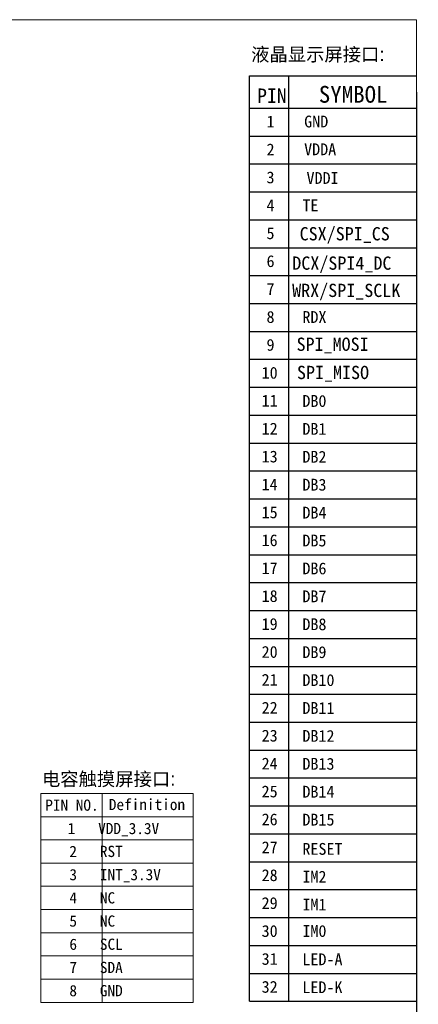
# Model space of a CAD drawing. Header units: millimetres. Extents: x 2436 to 2788, y -3116 to -2823.
# Tile 12 of 12: x 2709 to 2788, y -3018 to -2823. Entities that reach past the tile are written whole.
import ezdxf

# ---------------------------------------------------------------- set-up
doc = ezdxf.new("R2010")
doc.units = ezdxf.units.MM
doc.layers.add('DIM', color=3, linetype='Continuous', lineweight=13)
doc.styles.add('WMF-宋体3', font='txt')
doc.styles.add('宋体', font='txt')
doc.styles.add('样式 1', font='arial.ttf')

msp = doc.modelspace()

# ---------------------------------------------------------------- linework, layer by layer
at = {"lineweight": 9}
for p, q in [((2787.33, -2823.43), (2436.17, -2823.43)), ((2787.33, -3070.317), (2787.33, -2823.43))]:
    msp.add_line(p, q, dxfattribs=at)
for p, q in [((2754.384, -3017.089), (2754.384, -2834.474)), ((2754.384, -2834.474), (2787.33, -2834.474)), ((2762.081, -2834.474), (2762.081, -3017.089)), ((2754.384, -2840.877), (2787.33, -2840.877)), ((2754.384, -2846.384), (2787.33, -2846.384)), ((2754.384, -2851.89), (2787.33, -2851.89)), ((2754.384, -2857.397), (2787.33, -2857.397)), ((2754.384, -2862.903), (2787.33, -2862.903)), ((2754.384, -2868.41), (2787.33, -2868.41)), ((2754.384, -2873.917), (2787.33, -2873.917)), ((2754.384, -3017.089), (2754.384, -2873.917)), ((2762.081, -2873.922), (2762.081, -3017.089)), ((2754.384, -2879.423), (2787.33, -2879.423)), ((2754.384, -2884.93), (2787.33, -2884.93)), ((2754.384, -2890.436), (2787.33, -2890.436)), ((2754.384, -2895.943), (2787.33, -2895.943)), ((2754.384, -2901.45), (2787.33, -2901.45)), ((2754.384, -2906.956), (2787.33, -2906.956)), ((2754.384, -2912.463), (2787.33, -2912.463)), ((2754.399, -2917.97), (2787.33, -2917.97)), ((2754.384, -2923.476), (2787.33, -2923.476)), ((2754.384, -2928.983), (2787.33, -2928.983)), ((2754.384, -2934.489), (2787.33, -2934.489)), ((2754.384, -2939.996), (2787.33, -2939.996)), ((2754.384, -2945.503), (2787.33, -2945.503)), ((2754.384, -2951.009), (2787.33, -2951.009)), ((2754.384, -2956.516), (2787.33, -2956.516)), ((2754.384, -2962.023), (2787.33, -2962.023)), ((2754.384, -2967.529), (2787.33, -2967.529)), ((2754.384, -2973.036), (2787.33, -2973.036)), ((2754.384, -2978.542), (2787.33, -2978.542)), ((2754.384, -2984.049), (2787.33, -2984.049)), ((2754.384, -2989.556), (2787.33, -2989.556)), ((2754.384, -2995.062), (2787.33, -2995.062)), ((2754.384, -3000.569), (2787.33, -3000.569)), ((2754.384, -3006.076), (2787.33, -3006.076)), ((2754.384, -3011.582), (2787.33, -3011.582)), ((2754.384, -3017.089), (2787.33, -3017.089))]:
    msp.add_line(p, q)
at = {"color": 7}
for p, q in [((2787.33, -2837.737), (2787.33, -3076.122)), ((2787.33, -2840.877), (2787.33, -3061.142))]:
    msp.add_line(p, q, dxfattribs=at)
at = {"lineweight": 5}
for p, q in [((2743.254, -2976.085), (2713.17, -2976.085)), ((2713.17, -3017.3), (2713.17, -2976.085)), ((2725.3, -2976.085), (2725.3, -3017.3)), ((2743.254, -3017.3), (2743.254, -2976.085)), ((2743.254, -2980.671), (2713.17, -2980.671)), ((2743.254, -2985.25), (2713.17, -2985.25)), ((2743.254, -2989.828), (2713.17, -2989.828)), ((2743.254, -2994.407), (2713.17, -2994.407)), ((2743.254, -2998.985), (2713.17, -2998.985)), ((2743.254, -3003.564), (2713.17, -3003.564)), ((2743.254, -3008.143), (2713.17, -3008.143)), ((2713.17, -3008.143), (2743.254, -3008.143)), ((2743.254, -3012.721), (2713.17, -3012.721)), ((2743.254, -3017.3), (2713.17, -3017.3))]:
    msp.add_line(p, q, dxfattribs=at)

# ---------------------------------------------------------------- texts
at = {"lineweight": 9}
for s, height, style, p in [('液晶显示屏接口:', 2.6499, '样式 1', (2754.703, -2831.602)), ('PIN', 2.8638, 'WMF-宋体3', (2755.877, -2839.865)), ('SYMBOL', 3.322, 'WMF-宋体3', (2768.055, -2839.814)), ('电容触摸屏接口:', 2.6499, '样式 1', (2713.427, -2974.568))]:
    msp.add_text(s, height=height, dxfattribs=dict(at, style=style)).set_placement(p)
for s, p in [('GND', (2765.174, -2844.682)), ('VDDA', (2765.158, -2850.164)), ('VDDI', (2765.626, -2855.825)), ('TE', (2764.818, -2861.231)), ('RDX', (2764.818, -2883.258)), ('DB0', (2764.818, -2899.814)), ('DB1', (2764.818, -2905.321)), ('DB2', (2764.818, -2910.827)), ('DB3', (2764.818, -2916.334)), ('DB4', (2764.818, -2921.841)), ('DB5', (2764.818, -2927.348)), ('DB6', (2764.818, -2932.854)), ('DB7', (2764.818, -2938.361)), ('DB8', (2764.818, -2943.868)), ('DB9', (2764.818, -2949.374)), ('DB10', (2764.818, -2954.881)), ('DB11', (2764.818, -2960.388)), ('DB12', (2764.818, -2965.895)), ('DB13', (2764.818, -2971.401)), ('DB14', (2764.818, -2976.908)), ('DB15', (2764.818, -2982.415)), ('RESET', (2764.818, -2988.189)), ('IM2', (2764.818, -2993.669)), ('IM1', (2764.818, -2999.177)), ('IM0', (2764.818, -3004.386)), ('LED-A', (2764.818, -3009.977)), ('LED-K', (2764.818, -3015.483))]:
    msp.add_text(s, height=2.3268).set_placement(p)
at = {"lineweight": 5}
msp.add_text('1   VDD_3.3V', height=2.21184, dxfattribs=at).set_placement((2718.498, -2984.107))
at = {"attachment_point": 1}
for s, insert, char_height in [('1', (2757.737, -2842.369), 2.327), ('2', (2757.737, -2847.875), 2.327), ('3', (2757.737, -2853.382), 2.327), ('4', (2757.737, -2858.889), 2.327), ('5', (2757.737, -2864.396), 2.327), ('6', (2757.737, -2869.902), 2.327), ('7', (2757.737, -2875.409), 2.327), ('8', (2757.737, -2880.916), 2.327), ('9', (2757.737, -2886.423), 2.327), ('10', (2756.769, -2891.929), 2.3268), ('11', (2756.769, -2897.436), 2.3268), ('12', (2756.769, -2902.943), 2.3268), ('13', (2756.769, -2908.449), 2.3268), ('14', (2756.769, -2913.956), 2.3268), ('15', (2756.769, -2919.463), 2.3268), ('16', (2756.769, -2924.97), 2.3268), ('17', (2756.769, -2930.476), 2.3268), ('18', (2756.769, -2935.983), 2.3268), ('19', (2756.769, -2941.49), 2.3268), ('20', (2756.769, -2946.996), 2.3268), ('21', (2756.769, -2952.503), 2.3268), ('22', (2756.769, -2958.01), 2.3268), ('23', (2756.769, -2963.517), 2.3268), ('24', (2756.769, -2969.023), 2.3268), ('25', (2756.769, -2974.53), 2.3268), ('26', (2756.769, -2980.037), 2.3268), ('27', (2756.769, -2985.543), 2.3268), ('28', (2756.769, -2991.05), 2.3268), ('29', (2756.769, -2996.557), 2.3268), ('30', (2756.769, -3002.064), 2.3268), ('31', (2756.769, -3007.57), 2.3268), ('32', (2756.769, -3013.077), 2.3268)]:
    msp.add_mtext(s, dxfattribs=dict(at, insert=insert, char_height=char_height))
at = {"lineweight": 5, "attachment_point": 1}
for s, insert, char_height, width in [('{\\fSimSun|b0|i0|c0|p2;PIN NO.}', (2714.078, -2977.288), 2.21184, 44.59015), ('{\\fSimSun|b0|i0|c0|p2;Definition}', (2726.617, -2977.163), 2.21184, 44.59015), ('2   RST ', (2718.835, -2986.415), 2.2118, 24.41969), ('3   INT_3.3V', (2718.835, -2990.994), 2.21184, 24.41969), ('4   NC', (2718.835, -2995.572), 2.2118, 24.41969), ('5   NC', (2718.835, -3000.151), 2.2118, 25.82318), ('6   SCL ', (2718.835, -3004.729), 2.2118, 24.41969), ('7   SDA ', (2718.835, -3009.308), 2.2118, 24.41969), ('8   GND', (2718.835, -3013.887), 2.2118, 24.41969)]:
    msp.add_mtext(s, dxfattribs=dict(at, insert=insert, char_height=char_height, width=width))
at = {"layer": 'DIM', "color": 1, "style": '宋体'}
for s, height, p in [('CSX/SPI_CS', 2.6151, (2764.269, -2866.971)), ('DCX/SPI4_DC', 2.61513, (2762.82, -2872.764)), ('WRX/SPI_SCLK', 2.61513, (2762.794, -2878.141)), ('SPI_MOSI', 2.6151, (2763.658, -2888.765)), ('SPI_MISO', 2.6151, (2763.742, -2894.335))]:
    msp.add_text(s, height=height, dxfattribs=at).set_placement(p)
at = {"layer": 'DIM', "color": 0, "lineweight": 5, "insert": (2680.091, -2961.098), "char_height": 2.5, "attachment_point": 1}
msp.add_mtext_dynamic_manual_height_columns('{\\fSimSun|b0|i0|c134|p2;填充处，正反面丝印\\C1;黑色电磁膜}', width=24.81881, gutter_width=12.5, heights=[0], dxfattribs=at)

doc.saveas('drawing.dxf')
